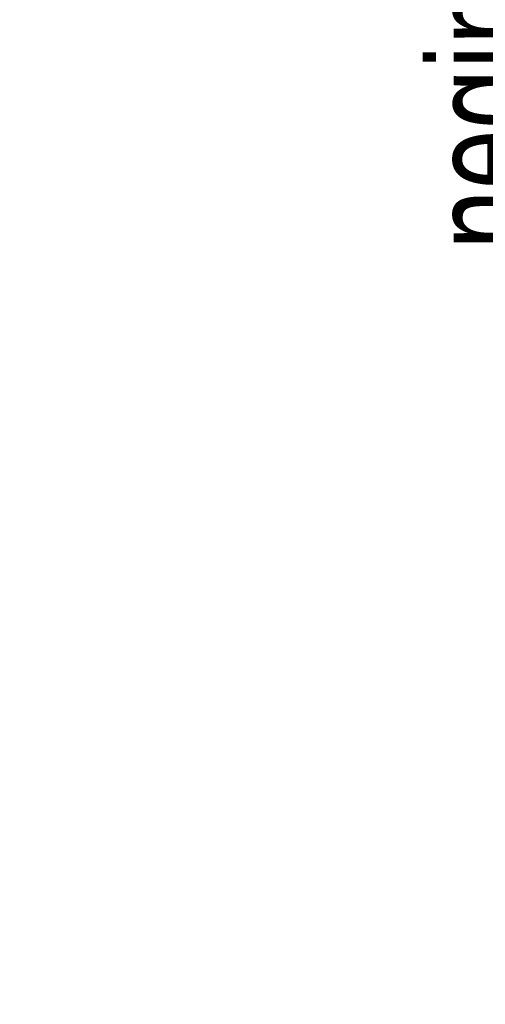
# Model space of a CAD drawing. Header units: millimetres. Extents: x 0 to 420, y 0 to 297.
# Tile 31 of 90: x 202 to 215, y 168 to 196. Entities that reach past the tile are written whole.
import ezdxf

# ---------------------------------------------------------------- set-up
doc = ezdxf.new("R2010")
doc.units = ezdxf.units.MM
doc.layers.add('CARTIGLIO', color=140, linetype='Continuous')
doc.styles.add('SLDTEXTSTYLE3', font='TXT', dxfattribs={"width": 0.75})
doc.dimstyles.new('SLDDIMSTYLE1', dxfattribs={"dimtxt": 3, "dimasz": 3, "dimexe": 0, "dimexo": 0.0625, "dimgap": 0.75, "dimtad": 1, "dimlfac": 20, "dimrnd": 1e-09, "dimzin": 12, "dimdsep": 46, "dimtxsty": 'SLDTEXTSTYLE3', "dimsah": 1, "dimcen": 0.09, "dimadec": 0, "dimazin": 3, "dimtfac": 1, "dimtdec": 3, "dimtofl": 0, "dimtmove": 0, "dimatfit": 3, "dimfxl": 0, "dimfrac": 2, "dimtolj": 1, "dimtzin": 12, "dimarcsym": 0})

# ---------------------------------------------------------------- blocks, each defined once
blk = doc.blocks.new('_D_1')
at = {"layer": 'CARTIGLIO'}
for p, q in [((217.135, 160.694), (217.135, 201.519)), ((203.914, 160.694), (219.135, 160.694)), ((217.135, 160.694), (217.135, 145.454)), ((203.914, 145.454), (219.135, 145.454))]:
    blk.add_line(p, q, dxfattribs=at)
for points in [[(217.135, 160.694), (216.635, 157.694), (217.635, 157.694)], [(217.135, 145.454), (217.635, 148.454), (216.635, 148.454)]]:
    blk.add_solid(points, dxfattribs=at)
at = {"layer": 'CARTIGLIO', "insert": (213.268, 189.298), "char_height": 3, "attachment_point": 1, "rotation": 90, "style": 'SLDTEXTSTYLE3'}
blk.add_mtext('neginf', dxfattribs=at)

msp = doc.modelspace()

# ---------------------------------------------------------------- dimensions: what is measured, and where the dimension line sits
at = {"layer": 'CARTIGLIO'}
dim = msp.add_linear_dim(base=(217.13544, 145.45364), p1=(201.91443, 160.69364), p2=(201.91443, 145.45364), angle=90, text='neginf', dimstyle='SLDDIMSTYLE1', dxfattribs=at)
dim.commit()
dim.dimension.update_dxf_attribs({"geometry": '_D_1', "text_midpoint": (217.13544, 195.40884), "dimtype": 160})

doc.saveas('drawing.dxf')
